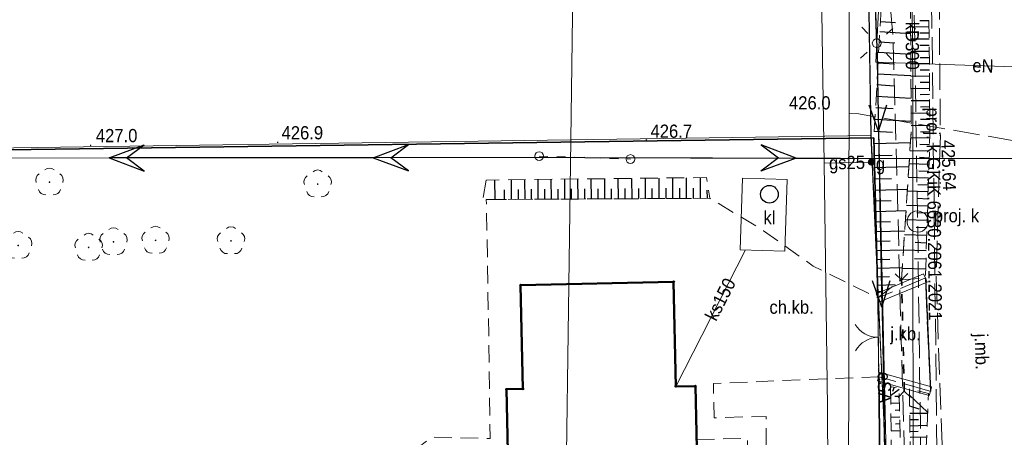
# Model space of a CAD drawing. Header units: metres. Extents: x 7417884 to 7418420, y 5565806 to 5566270.
# Tile 36 of 43: x 7418315 to 7418371, y 5566004 to 5566027. Entities that reach past the tile are written whole.
import ezdxf
from ezdxf.enums import TextEntityAlignment as Align

# ---------------------------------------------------------------- set-up
doc = ezdxf.new("R2010")
doc.units = ezdxf.units.M
for name, pattern in [('1.0_0.5', [1.5, 1, -0.5]), ('1.5_0.5', [2, 1.5, -0.5]), ('219-500', [0]), ('egkk-500', [0]), ('otkz_500', [1, 0.5, -0.5]), ('otob_500', [0]), ('suep_nn_500', [0]), ('suep_wn_500', [0]), ('supp_500', [1, 0.5, -0.5])]:
    doc.linetypes.add(name, pattern=pattern)
for name, color, linetype in [('000 Inne (niezydentyfikowane)', 7, 'Continuous'), ('203-punkt graniczny', 7, 'Continuous'), ('217-kontur klasyfikacyjny', 7, 'Continuous'), ('218-kontur użytku gruntowego', 7, 'Continuous'), ('219-działka ewidencyjna', 7, 'Continuous'), ('312-budynek ewidencyjny', 7, 'Continuous'), ('brama', 7, 'Continuous'), ('chodnik', 7, 'Continuous'), ('chodnik-Atr17', 7, 'Continuous'), ('drzewo liściaste', 7, 'Continuous'), ('jezdnia', 7, 'Continuous'), ('jezdnia-Atr17', 7, 'Continuous'), ('komora podziemna', 7, 'Continuous'), ('komora podziemna - ob. projektowany', 7, 'Continuous'), ('komora podziemna - ob. projektowany-Atr17', 7, 'Continuous'), ('krawężnik', 7, 'Continuous'), ('latarnia', 7, 'Continuous'), ('ogrodzenie trwałe', 7, 'Continuous'), ('osadnik  szambo', 7, 'Continuous'), ('osadnik  szambo-Atr17', 7, 'Continuous'), ('pikieta naturalna', 7, 'Continuous'), ('pikieta naturalna-Atr2', 7, 'Continuous'), ('pikieta sztuczna', 7, 'Continuous'), ('pikieta sztuczna-Atr2', 7, 'Continuous'), ('przepust', 7, 'Continuous'), ('przewód elektroenergetyczny niskiego napięcia', 7, 'Continuous'), ('przewód elektroenergetyczny podziemny', 7, 'Continuous'), ('przewód elektroenergetyczny podziemny-Atr1', 7, 'Continuous'), ('przewód elektroenergetyczny wysokiego napięcia', 7, 'Continuous'), ('przewód gazowy', 7, 'Continuous'), ('przewód gazowy-Atr1', 7, 'Continuous'), ('przewód kanalizacyjny', 7, 'Continuous'), ('przewód kanalizacyjny - ob. projektowany', 7, 'Continuous'), ('przewód kanalizacyjny - ob. projektowany-Atr1', 7, 'Continuous'), ('przewód kanalizacyjny-Atr1', 7, 'Continuous'), ('przewód specjalny - ob. projektowany', 7, 'Continuous'), ('przewód wodociągowy', 7, 'Continuous'), ('przewód wodociągowy - ob. projektowany', 7, 'Continuous'), ('Punkt budynku', 7, 'Continuous'), ('skarpa nieumocniona', 7, 'Continuous'), ('słup przewodów napowietrznych', 7, 'Continuous'), ('zasuwa lub zawór', 7, 'Continuous'), ('zasuwa lub zawór-Atr17', 7, 'Continuous'), ('ściana oporowa (linia)', 7, 'Continuous')]:
    doc.layers.add(name, color=color, linetype=linetype)
doc.styles.get("Standard").update_dxf_attribs({"font": 'arial.ttf'})
doc.linetypes.add('902-500', pattern='A,3.75,0,[1,ksztalty.shx,S=0.5,R=0,X=0,Y=0],3.75', length=7.5)
doc.linetypes.add('otdn_500', pattern='A,5,0,[21,ksztalty.shx,S=0.5,R=0,X=-1,Y=0]', length=5)

# ---------------------------------------------------------------- blocks, each defined once
blk = doc.blocks.new('PUNKTBUD')
at = {"color": 0}
blk.add_circle((0, 0), 0.045, dxfattribs=at)
blk = doc.blocks.new('203')
at = {"linetype": 'Continuous', "lineweight": 0}
h = blk.add_hatch(color=0, dxfattribs=at)
edge = h.paths.add_edge_path()
edge.add_arc((0, 0), 0.045, 0, 360)
blk = doc.blocks.new('SUEP3')
at = {"color": 0, "linetype": 'Continuous'}
for p, q in [((12.003, 0), (10.003, 0.75)), ((10.003, 0.75), (11.003, 0)), ((27.003, 0), (25.003, 0.75)), ((25.003, 0.75), (26.003, 0)), ((0, 0), (12.003, 0)), ((12.003, 0), (10.003, -0.75)), ((11.003, 0), (10.003, -0.75)), ((12.003, 0), (27.003, 0)), ((27.003, 0), (25.003, -0.75)), ((26.003, 0), (25.003, -0.75))]:
    blk.add_line(p, q, dxfattribs=at)
blk = doc.blocks.new('IB05')
at = {"color": 0, "linetype": 'Continuous', "lineweight": 13}
for q in [(0.354, 0.354), (0.354, -0.354)]:
    blk.add_line((0, 0), q, dxfattribs=at)
blk = doc.blocks.new('SUKM')
at = {"color": 0, "linetype": 'Continuous'}
blk.add_circle((0, 0), 0.5, dxfattribs=at)
blk = doc.blocks.new('SUEP1')
at = {"color": 0, "linetype": 'Continuous'}
for p, q in [((0, 0), (5, 0)), ((5, 0), (3.5, 0.5)), ((5, 0), (3.5, -0.5)), ((5, 0), (15, 0)), ((15, 0), (13.5, 0.5)), ((15, 0), (13.5, -0.5))]:
    blk.add_line(p, q, dxfattribs=at)
blk = doc.blocks.new('PW01')
at = {"linetype": 'Continuous', "lineweight": 13}
h = blk.add_hatch(color=0, dxfattribs=at)
edge = h.paths.add_edge_path()
edge.add_arc((0, 0), 0.045, 0, 360)
blk = doc.blocks.new('US15')
at = {"color": 0, "linetype": 'Continuous', "lineweight": 13}
blk.add_circle((0, 0), 0.25, dxfattribs=at)
blk = doc.blocks.new('OK02')
at = {"color": 0, "linetype": 'Continuous', "lineweight": 0}
for centre, start, end in [((-1.5, 0), 0, 60), ((1.5, 0), 120, 180)]:
    blk.add_arc(centre, 1.5, start, end, dxfattribs=at)
blk = doc.blocks.new('OP021')
at = {"linetype": 'Continuous', "lineweight": 13}
h = blk.add_hatch(color=0, dxfattribs=at)
edge = h.paths.add_edge_path()
edge.add_arc((0, 0), 0.05, 0, 360)
at = {"color": 0, "linetype": 'Continuous', "lineweight": 13}
for centre, start, end in [((0, 0.4), 49.272, 130.728), ((-0.38, 0.124), 121.308, 202.548), ((0.38, 0.124), 337.452, 58.692), ((-0.235, -0.324), 193.221, 274.871), ((0.235, -0.324), 265.129, 346.779)]:
    blk.add_arc(centre, 0.4, start, end, dxfattribs=at)
blk = doc.blocks.new('US25')
at = {"linetype": 'Continuous', "lineweight": 0}
h = blk.add_hatch(color=0, dxfattribs=at)
edge = h.paths.add_edge_path()
edge.add_arc((0, 0), 0.2, 0, 360)
blk = doc.blocks.new('SM01')
at = {"color": 0, "linetype": 'Continuous', "lineweight": 13}
for p, q in [((-0.53, 0.531), (-0.883, 0.884)), ((0.531, 0.531), (0.884, 0.884)), ((-0.53, -0.53), (-0.883, -0.883)), ((0.531, -0.53), (0.884, -0.883))]:
    blk.add_line(p, q, dxfattribs=at)
blk.add_circle((0, 0), 0.25, dxfattribs=at)
blk = doc.blocks.new('SM05')
at = {"color": 0, "linetype": 'Continuous', "lineweight": 13}
blk.add_circle((0, 0), 0.25, dxfattribs=at)

msp = doc.modelspace()

# ---------------------------------------------------------------- linework, layer by layer
at = {"layer": '000 Inne (niezydentyfikowane)', "color": 7, "linetype": 'Continuous', "lineweight": 25, "flags": 128}
for points in [[(7418363.73, 5566027.13), (7418364.58, 5566027.08)], [(7418366.48, 5566027.18), (7418365.96, 5566027.18)], [(7418363.69, 5566026.56), (7418365.44, 5566026.46)], [(7418366.49, 5566026.83), (7418365.44, 5566026.82)], [(7418366.49, 5566026.48), (7418365.97, 5566026.48)], [(7418363.66, 5566025.98), (7418364.55, 5566025.93)], [(7418366.49, 5566026.13), (7418365.44, 5566026.13)], [(7418363.63, 5566025.39), (7418365.45, 5566025.29)], [(7418366.5, 5566025.43), (7418365.45, 5566025.43)], [(7418366.5, 5566025.78), (7418365.97, 5566025.78)], [(7418363.6, 5566024.79), (7418364.53, 5566024.74)], [(7418366.5, 5566025.08), (7418365.98, 5566025.08)], [(7418366.51, 5566024.73), (7418365.45, 5566024.73)], [(7418366.51, 5566024.38), (7418365.98, 5566024.38)], [(7418363.56, 5566024.17), (7418365.46, 5566024.07)], [(7418366.51, 5566024.03), (7418365.46, 5566024.02)], [(7418366.51, 5566023.68), (7418365.99, 5566023.68)], [(7418363.53, 5566023.55), (7418364.5, 5566023.49)], [(7418366.52, 5566023.33), (7418365.46, 5566023.32)], [(7418363.49, 5566022.9), (7418365.47, 5566022.79)], [(7418366.52, 5566022.63), (7418365.47, 5566022.62)], [(7418366.52, 5566022.98), (7418365.99, 5566022.97)], [(7418363.46, 5566022.25), (7418364.46, 5566022.19)], [(7418366.53, 5566022.28), (7418366, 5566022.27)], [(7418363.42, 5566021.58), (7418365.48, 5566021.47)], [(7418366.53, 5566021.92), (7418365.47, 5566021.91)], [(7418366.53, 5566021.57), (7418366, 5566021.57)], [(7418363.38, 5566020.9), (7418364.42, 5566020.84)], [(7418366.54, 5566021.22), (7418365.48, 5566021.21)], [(7418366.54, 5566020.86), (7418366, 5566020.85)], [(7418366.53, 5566020.5), (7418365.45, 5566020.53)], [(7418363.37, 5566020.21), (7418365.43, 5566020.26)], [(7418366.51, 5566019.76), (7418365.4, 5566019.79)], [(7418366.52, 5566020.13), (7418365.97, 5566020.15)], [(7418363.38, 5566019.52), (7418364.39, 5566019.54)], [(7418366.5, 5566019.38), (7418365.94, 5566019.4)], [(7418363.4, 5566018.85), (7418365.34, 5566018.89)], [(7418366.49, 5566019.01), (7418365.35, 5566019.04)], [(7418366.47, 5566018.62), (7418365.9, 5566018.64)], [(7418341.86, 5566017.02), (7418341.85, 5566018.14)], [(7418342.8, 5566017.03), (7418342.79, 5566018.15)], [(7418343.56, 5566017.03), (7418343.55, 5566018.15)], [(7418344.31, 5566017.04), (7418344.3, 5566018.16)], [(7418345.06, 5566017.04), (7418345.05, 5566018.17)], [(7418345.81, 5566017.04), (7418345.81, 5566018.18)], [(7418346.57, 5566017.05), (7418346.56, 5566018.19)], [(7418347.33, 5566017.05), (7418347.32, 5566018.2)], [(7418348.09, 5566017.06), (7418348.09, 5566018.21)], [(7418348.86, 5566017.06), (7418348.85, 5566018.21)], [(7418349.63, 5566017.07), (7418349.62, 5566018.22)], [(7418350.4, 5566017.07), (7418350.39, 5566018.23)], [(7418351.17, 5566017.07), (7418351.17, 5566018.24)], [(7418351.95, 5566017.08), (7418351.94, 5566018.25)], [(7418352.73, 5566017.08), (7418352.72, 5566018.26)], [(7418353.51, 5566017.09), (7418353.51, 5566018.27)], [(7418363.42, 5566018.19), (7418364.36, 5566018.22)], [(7418366.46, 5566018.24), (7418365.3, 5566018.27)], [(7418342.39, 5566017.03), (7418342.39, 5566017.58)], [(7418343.18, 5566017.03), (7418343.18, 5566017.59)], [(7418343.93, 5566017.03), (7418343.93, 5566017.6)], [(7418344.68, 5566017.04), (7418344.68, 5566017.6)], [(7418345.43, 5566017.04), (7418345.43, 5566017.61)], [(7418346.19, 5566017.05), (7418346.19, 5566017.62)], [(7418346.95, 5566017.05), (7418346.95, 5566017.62)], [(7418347.71, 5566017.06), (7418347.71, 5566017.63)], [(7418348.47, 5566017.06), (7418348.47, 5566017.63)], [(7418349.24, 5566017.06), (7418349.24, 5566017.64)], [(7418350.01, 5566017.07), (7418350.01, 5566017.65)], [(7418350.78, 5566017.07), (7418350.78, 5566017.65)], [(7418351.56, 5566017.08), (7418351.56, 5566017.66)], [(7418352.34, 5566017.08), (7418352.34, 5566017.67)], [(7418353.12, 5566017.08), (7418353.12, 5566017.67)], [(7418353.91, 5566017.09), (7418353.9, 5566017.55)], [(7418363.43, 5566017.56), (7418365.26, 5566017.6)], [(7418366.44, 5566017.45), (7418365.25, 5566017.49)], [(7418366.45, 5566017.84), (7418365.86, 5566017.86)], [(7418363.45, 5566016.94), (7418364.33, 5566016.96)], [(7418366.42, 5566017.05), (7418365.83, 5566017.07)], [(7418363.46, 5566016.34), (7418365.18, 5566016.39)], [(7418366.41, 5566016.64), (7418365.2, 5566016.68)], [(7418366.38, 5566015.82), (7418365.15, 5566015.86)], [(7418366.4, 5566016.24), (7418365.79, 5566016.26)], [(7418363.48, 5566015.76), (7418364.31, 5566015.78)], [(7418366.37, 5566015.41), (7418365.75, 5566015.43)], [(7418363.49, 5566015.2), (7418365.11, 5566015.24)], [(7418366.36, 5566014.98), (7418365.09, 5566015.02)], [(7418363.5, 5566014.66), (7418364.29, 5566014.68)], [(7418363.51, 5566014.13), (7418365.04, 5566014.16)], [(7418366.33, 5566014.11), (7418365.04, 5566014.15)], [(7418366.34, 5566014.55), (7418365.71, 5566014.57)], [(7418363.53, 5566013.61), (7418364.27, 5566013.63)], [(7418366.31, 5566013.64), (7418365.66, 5566013.66)], [(7418363.54, 5566013.12), (7418364.97, 5566013.15)], [(7418366.3, 5566013.06), (7418364.97, 5566013.1)], [(7418363.55, 5566012.63), (7418364.25, 5566012.65)], [(7418363.56, 5566012.16), (7418364.57, 5566012.19)], [(7418363.57, 5566011.79), (7418363.82, 5566011.8)], [(7418364.5, 5566006.35), (7418364.41, 5566006.11)], [(7418364.79, 5566006.22), (7418364.31, 5566005.87)], [(7418364.8, 5566005.83), (7418364.55, 5566005.82)], [(7418365.37, 5566005.91), (7418366.41, 5566004.94)], [(7418364.81, 5566005.44), (7418364.31, 5566005.43)], [(7418365.38, 5566005.3), (7418365.9, 5566005.12)], [(7418364.83, 5566004.66), (7418364.32, 5566004.64)], [(7418364.82, 5566005.05), (7418364.57, 5566005.04)], [(7418365.39, 5566004.88), (7418366.41, 5566004.89)], [(7418364.84, 5566004.27), (7418364.58, 5566004.26)], [(7418365.39, 5566004.52), (7418365.89, 5566004.52)], [(7418365.4, 5566004.17), (7418366.38, 5566004.19)], [(7418364.85, 5566003.88), (7418364.33, 5566003.86)], [(7418365.4, 5566003.84), (7418365.88, 5566003.85)], [(7418365.41, 5566003.52), (7418366.35, 5566003.53)]]:
    msp.add_lwpolyline(points, dxfattribs=at)
at = {"layer": '217-kontur klasyfikacyjny', "color": 92, "linetype": 'egkk-500', "lineweight": 18, "flags": 128}
for points in [[(7418363.2, 5566020.65), (7418362.41, 5566068.8)], [(7418363.93, 5566004.5), (7418363.2, 5566020.65)], [(7418364.46, 5565981.07), (7418363.93, 5566004.5)]]:
    msp.add_lwpolyline(points, dxfattribs=at)
at = {"layer": '218-kontur użytku gruntowego', "color": 3, "linetype": '1.0_0.5', "lineweight": 18, "ltscale": 2, "flags": 128}
for points in [[(7418362.41, 5566068.8), (7418363.2, 5566020.65)], [(7418363.2, 5566020.65), (7418362.41, 5566068.8)], [(7418363.2, 5566020.65), (7418363.93, 5566004.5)], [(7418363.93, 5566004.5), (7418363.2, 5566020.65)], [(7418363.93, 5566004.5), (7418364.46, 5565981.07)], [(7418364.46, 5565981.07), (7418363.93, 5566004.5)]]:
    msp.add_lwpolyline(points, dxfattribs=at)
at = {"layer": '219-działka ewidencyjna', "color": 7, "linetype": '219-500', "lineweight": 18, "flags": 128}
for points in [[(7418346.81, 5566068.43), (7418346.16, 5566020.41)], [(7418363.19, 5566020.65), (7418362.41, 5566068.8)], [(7418309.26, 5566019.88), (7418346.16, 5566020.41)], [(7418345.76, 5565991.59), (7418346.16, 5566020.41)], [(7418363.19, 5566020.65), (7418346.16, 5566020.41)], [(7418363.19, 5566020.65), (7418363.93, 5566004.5)], [(7418364.46, 5565981.07), (7418363.93, 5566004.5)]]:
    msp.add_lwpolyline(points, dxfattribs=at)
at = {"layer": '312-budynek ewidencyjny', "color": 7, "linetype": 'Continuous', "lineweight": 50, "flags": 128}
for points in [[(7418343.31, 5566012.16), (7418351.99, 5566012.35)], [(7418343.44, 5566006.26), (7418343.31, 5566012.16)], [(7418351.99, 5566012.35), (7418352.12, 5566006.4)], [(7418352.12, 5566006.4), (7418353.23, 5566006.42)], [(7418353.23, 5566006.42), (7418353.34, 5566001.12)], [(7418342.51, 5566006.24), (7418343.44, 5566006.26)], [(7418342.58, 5566002.68), (7418342.51, 5566006.24)]]:
    msp.add_lwpolyline(points, dxfattribs=at)
at = {"layer": 'brama', "color": 7, "linetype": 'otob_500', "lineweight": 18, "flags": 128}
msp.add_lwpolyline([(7418363.63, 5566006.95), (7418363.58, 5566011.43)], dxfattribs=at)
at = {"layer": 'chodnik', "color": 7, "linetype": '1.0_0.5', "lineweight": 18, "flags": 128}
msp.add_lwpolyline([(7418363.75, 5565999.7), (7418363.72, 5566000.64), (7418358.47, 5566000.71), (7418358.16, 5566001.5), (7418357.25, 5566002.26), (7418357.25, 5566004.7), (7418354.3, 5566004.62), (7418354.25, 5566006.57), (7418363.63, 5566006.95), (7418363.58, 5566011.43), (7418359.91, 5566013.24), (7418357.1, 5566015.25), (7418354.04, 5566017.09), (7418341.36, 5566017.02), (7418341.5, 5566009.36), (7418341.58, 5566003.44), (7418338.28, 5566003.51), (7418336.82, 5566002.43), (7418336.09, 5566000.78), (7418336.54, 5565997.94), (7418338.47, 5565996.35), (7418340.85, 5565996.42), (7418340.88, 5565991.9), (7418341.8, 5565992.83), (7418341.74, 5565997.27), (7418341.74, 5565997.79), (7418341.15, 5565999.09), (7418341.11, 5566000.82), (7418341.64, 5566002.21), (7418341.63, 5566002.65), (7418342.58, 5566002.68), (7418342.51, 5566006.24), (7418343.44, 5566006.26), (7418343.31, 5566012.16), (7418351.99, 5566012.35), (7418352.12, 5566006.4), (7418353.23, 5566006.42), (7418353.29, 5566003.39), (7418356.19, 5566003.45), (7418356.34, 5565996.78), (7418353.4, 5565996.72), (7418353.46, 5565993.87), (7418353.36, 5565991.94), (7418354.23, 5565992.4), (7418354.47, 5565993.27), (7418354.35, 5565995.67), (7418357.33, 5565995.83), (7418357.35, 5565998.11), (7418358.1, 5565998.74), (7418358.52, 5565999.65)], close=True, dxfattribs=at)
at = {"layer": 'jezdnia', "color": 7, "linetype": '1.5_0.5', "lineweight": 18}
msp.add_lwpolyline([(7418366.175, 5566106.08), (7418366.18, 5566105.87), (7418366.35, 5566092.8), (7418366.38, 5566081.7), (7418366.46, 5566077.07), (7418366.55, 5566066.32), (7418366.69, 5566056.08), (7418366.84, 5566046.61), (7418366.95, 5566037.27), (7418367.06, 5566028.75), (7418367.13, 5566020.67), (7418366.89, 5566012.58), (7418367.34, 5565999.8), (7418367.52, 5565985.04), (7418367.55, 5565979.75), (7418367.63, 5565974.82), (7418367.64, 5565971.32), (7418367.65, 5565967.23)], dxfattribs=at)
at = {"layer": 'jezdnia', "color": 7, "linetype": '1.5_0.5', "lineweight": 18, "flags": 128}
msp.add_lwpolyline([(7418363.58, 5566011.43), (7418363.63, 5566006.95), (7418366.57, 5566006.13), (7418366.28, 5566012.56)], close=True, dxfattribs=at)
at = {"layer": 'komora podziemna', "color": 34, "linetype": 'Continuous', "lineweight": 18, "flags": 128}
msp.add_lwpolyline([(7418355.91, 5566018.24), (7418358.44, 5566018.16), (7418358.3, 5566014.09), (7418355.77, 5566014.17)], close=True, dxfattribs=at)
at = {"layer": 'komora podziemna - ob. projektowany', "color": 34, "linetype": 'Continuous', "lineweight": 18, "flags": 128}
msp.add_lwpolyline([(7418366.44, 5566015.74), (7418366.42, 5566015.61), (7418366.38, 5566015.5), (7418366.31, 5566015.39), (7418366.22, 5566015.3), (7418366.11, 5566015.23), (7418366, 5566015.19), (7418365.87, 5566015.17), (7418365.75, 5566015.18), (7418365.63, 5566015.21), (7418365.51, 5566015.27), (7418365.42, 5566015.34), (7418365.34, 5566015.44), (7418365.28, 5566015.55), (7418365.25, 5566015.68), (7418365.24, 5566015.8), (7418365.26, 5566015.93), (7418365.3, 5566016.04), (7418365.37, 5566016.15), (7418365.46, 5566016.24), (7418365.57, 5566016.31), (7418365.68, 5566016.35), (7418365.81, 5566016.37), (7418365.93, 5566016.36), (7418366.05, 5566016.33), (7418366.17, 5566016.27), (7418366.26, 5566016.2), (7418366.34, 5566016.1), (7418366.4, 5566015.99), (7418366.43, 5566015.86)], close=True, dxfattribs=at)
at = {"layer": 'krawężnik', "color": 7, "linetype": 'Continuous', "lineweight": 25, "flags": 128}
msp.add_lwpolyline([(7418366.28, 5566012.56), (7418366.57, 5566006.13)], dxfattribs=at)
at = {"layer": 'ogrodzenie trwałe', "color": 7, "linetype": '902-500', "lineweight": 35, "flags": 128}
for points in [[(7418308.68, 5566019.76), (7418363.36, 5566020.52)], [(7418363.58, 5566011.43), (7418363.36, 5566020.52)], [(7418363.72, 5566000.64), (7418363.63, 5566006.95)]]:
    msp.add_lwpolyline(points, dxfattribs=at)
at = {"layer": 'przepust', "color": 7, "linetype": 'otkz_500', "lineweight": 35, "flags": 128}
msp.add_lwpolyline([(7418365.08, 5566006.14), (7418364.93, 5566012.46)], dxfattribs=at)
at = {"layer": 'przewód elektroenergetyczny niskiego napięcia', "color": 1, "linetype": 'suep_nn_500', "lineweight": 18, "flags": 128}
for points in [[(7418362.22, 5566065.05), (7418363.52, 5566025.9)], [(7418363.52, 5566025.9), (7418365.08, 5565947.47)]]:
    msp.add_lwpolyline(points, dxfattribs=at)
at = {"layer": 'przewód elektroenergetyczny podziemny', "color": 1, "linetype": 'Continuous', "lineweight": 18, "flags": 128}
for points in [[(7418343.77, 5566079.9), (7418352.5, 5566079.73), (7418357.18, 5566079.8), (7418357.97, 5566080.36), (7418362.91, 5566081.27), (7418363.85, 5566079.85), (7418363.9, 5566075.77), (7418364.54, 5566067.65), (7418364.21, 5566066.41), (7418363.83, 5566065.47), (7418363.61, 5566064.8), (7418363.84, 5566055.59), (7418364.22, 5566054.46), (7418364.37, 5566053.49), (7418364.3, 5566050.26), (7418364.08, 5566045.29), (7418364.12, 5566040.08), (7418363.95, 5566033.93), (7418363.52, 5566025.9), (7418364.41, 5565986.46)], [(7418374.81, 5566021.28), (7418373.67, 5566021.45), (7418373.58, 5566024.48), (7418363.46, 5566024.82), (7418363.52, 5566025.9)]]:
    msp.add_lwpolyline(points, dxfattribs=at)
at = {"layer": 'przewód elektroenergetyczny wysokiego napięcia', "color": 1, "linetype": 'suep_wn_500', "lineweight": 18}
for points in [[(7418303.958, 5566019.364), (7418346.95, 5566019.41)], [(7418404.967, 5566019.266), (7418346.95, 5566019.41)], [(7418346.95, 5566019.41), (7418404.967, 5566019.266)]]:
    msp.add_lwpolyline(points, dxfattribs=at)
at = {"layer": 'przewód gazowy', "color": 52, "linetype": 'Continuous', "lineweight": 18}
msp.add_lwpolyline([(7418359.432, 5566106.08), (7418359.74, 5566085.69), (7418359.45, 5566068.8), (7418360.08, 5566050.22), (7418360.45, 5566025.06), (7418360.53, 5566019.09), (7418360.73, 5566005.24), (7418360.83, 5565983.25), (7418361.11, 5565968.76), (7418361.24, 5565943.79)], dxfattribs=at)
at = {"layer": 'przewód gazowy', "color": 52, "linetype": 'Continuous', "lineweight": 18, "flags": 128}
msp.add_lwpolyline([(7418363.21, 5566019.15), (7418360.53, 5566019.09)], dxfattribs=at)
at = {"layer": 'przewód kanalizacyjny', "color": 34, "linetype": 'Continuous', "lineweight": 18, "flags": 128}
for points in [[(7418365.81, 5565973.83), (7418365.59, 5565993.01), (7418365.56, 5566023.61), (7418365.39, 5566042.86), (7418365.25, 5566068.76), (7418336.86, 5566087.69)], [(7418356.08, 5566014.16), (7418352.12, 5566006.4)]]:
    msp.add_lwpolyline(points, dxfattribs=at)
at = {"layer": 'przewód kanalizacyjny - ob. projektowany', "color": 34, "linetype": '1.5_0.5', "lineweight": 18, "flags": 128}
for points in [[(7417938.49, 5566154.3), (7417940.79, 5566135.1), (7417954.21, 5566125.24), (7417976.72, 5566117.21), (7418004.69, 5566107.8), (7418024.97, 5566102.41), (7418051.36, 5566095.5), (7418081.3, 5566086.04), (7418102.03, 5566080.17), (7418129.81, 5566072.19), (7418144.33, 5566068.67), (7418174.6, 5566067.82), (7418231.82, 5566069.17), (7418283.29, 5566070.61), (7418333.33, 5566071.63), (7418365.14, 5566072.17), (7418365.2, 5566054.91), (7418365.84, 5566015.77), (7418366.17, 5565991.85), (7418366.39, 5565965.09), (7418366.68, 5565946.59), (7418359.92, 5565946.62)], [(7418368.41, 5565908.76), (7418368.18, 5565921.84), (7418367.75, 5565943.06), (7418367.44, 5565950.81), (7418367.26, 5565968.23), (7418367.1, 5565988.68), (7418366.63, 5566028.84), (7418366.45, 5566068.07), (7418356.6, 5566070.9), (7418309.2, 5566070.05), (7418276.31, 5566069.04), (7418237.27, 5566067.98), (7418193.37, 5566066.99), (7418147.98, 5566065.89), (7418090.67, 5566081.76), (7418066.29, 5566088.62), (7418028.57, 5566099.91), (7417992.73, 5566109.31), (7417958.86, 5566120.82), (7417943.69, 5566125.74), (7417936.39, 5566141.2)]]:
    msp.add_lwpolyline(points, dxfattribs=at)
at = {"layer": 'przewód specjalny - ob. projektowany', "color": 7, "linetype": '1.5_0.5', "lineweight": 18, "flags": 128}
msp.add_lwpolyline([(7418365.2, 5565998.4), (7418364.45, 5566026.21), (7418363.43, 5566037.47), (7418363.19, 5566065.87)], dxfattribs=at)
at = {"layer": 'przewód wodociągowy', "color": 5, "linetype": 'Continuous', "lineweight": 18, "flags": 128}
msp.add_lwpolyline([(7418363.6, 5565967.63), (7418361.89, 5565981.28), (7418362.02, 5566073.78), (7418362.03, 5566078.94), (7418361.89, 5566086.7)], dxfattribs=at)
at = {"layer": 'przewód wodociągowy - ob. projektowany', "color": 5, "linetype": '1.5_0.5', "lineweight": 18, "flags": 128}
msp.add_lwpolyline([(7418361.95, 5566021.9), (7418362.5, 5566021.89), (7418374.54, 5566019.8), (7418392.17, 5566019.71), (7418392.16, 5566014.28)], dxfattribs=at)
at = {"layer": 'skarpa nieumocniona', "color": 7, "linetype": '1.0_0.5', "lineweight": 18, "flags": 128}
for points in [[(7418365.12, 5566066.03), (7418363.77, 5566065.31), (7418363.76, 5566055.27), (7418364.01, 5566046.53), (7418364.28, 5566037.14), (7418363.36, 5566020.52), (7418363.58, 5566011.43), (7418364.93, 5566012.46), (7418365.48, 5566021.01), (7418365.37, 5566036.96), (7418365.23, 5566046.52), (7418365.15, 5566055.56)], [(7418365.12, 5566066.03), (7418363.77, 5566065.31), (7418363.76, 5566055.27), (7418364.01, 5566046.53), (7418364.28, 5566037.14), (7418363.36, 5566020.52), (7418363.58, 5566011.43), (7418364.93, 5566012.46), (7418365.48, 5566021.01), (7418365.37, 5566036.96), (7418365.23, 5566046.52), (7418365.15, 5566055.56)], [(7418364.93, 5566012.46), (7418366.28, 5566012.56), (7418366.54, 5566020.72), (7418366.4, 5566037.03), (7418366.25, 5566046.46), (7418366.09, 5566055.69), (7418366.04, 5566065.44), (7418365.12, 5566066.03), (7418365.15, 5566055.56), (7418365.23, 5566046.52), (7418365.37, 5566036.96), (7418365.48, 5566021.01)], [(7418364.93, 5566012.46), (7418366.28, 5566012.56), (7418366.54, 5566020.72), (7418366.4, 5566037.03), (7418366.25, 5566046.46), (7418366.09, 5566055.69), (7418366.04, 5566065.44), (7418365.12, 5566066.03), (7418365.15, 5566055.56), (7418365.23, 5566046.52), (7418365.37, 5566036.96), (7418365.48, 5566021.01)], [(7418341.35, 5566018.13), (7418341.15, 5566017), (7418341.36, 5566017.02), (7418354.04, 5566017.09), (7418353.86, 5566018.27)], [(7418341.35, 5566018.13), (7418341.15, 5566017), (7418341.36, 5566017.02), (7418354.04, 5566017.09), (7418353.86, 5566018.27)], [(7418364.3, 5566006.37), (7418364.37, 5566001.33), (7418364.9, 5566001.66), (7418364.79, 5566006.32)], [(7418364.3, 5566006.37), (7418364.37, 5566001.33), (7418364.9, 5566001.66), (7418364.79, 5566006.32)], [(7418366.25, 5566001.13), (7418366.46, 5566005.99), (7418365.37, 5566006.28), (7418365.43, 5566001.65)], [(7418366.25, 5566001.13), (7418366.46, 5566005.99), (7418365.37, 5566006.28), (7418365.43, 5566001.65)]]:
    msp.add_lwpolyline(points, close=True, dxfattribs=at)
at = {"layer": 'słup przewodów napowietrznych', "color": 7, "linetype": 'supp_500', "lineweight": 18, "flags": 128}
msp.add_lwpolyline([(7418344.36, 5566019.49), (7418349.54, 5566019.32)], dxfattribs=at)
at = {"layer": 'ściana oporowa (linia)', "color": 0, "lineweight": 18}
for p, q in [((7418363.483, 5566011.661), (7418366.183, 5566012.791)), ((7418366.183, 5566012.791), (7418366.28, 5566012.56)), ((7418363.483, 5566011.661), (7418363.58, 5566011.43)), ((7418363.697, 5566007.191), (7418363.63, 5566006.95)), ((7418363.697, 5566007.191), (7418366.637, 5566006.371)), ((7418366.637, 5566006.371), (7418366.57, 5566006.13))]:
    msp.add_line(p, q, dxfattribs=at)
at = {"layer": 'ściana oporowa (linia)', "color": 0, "linetype": 'otdn_500', "lineweight": 18}
for p, q in [((7418366.377, 5566012.329), (7418366.28, 5566012.56)), ((7418363.677, 5566011.199), (7418366.377, 5566012.329)), ((7418363.677, 5566011.199), (7418363.58, 5566011.43)), ((7418363.563, 5566006.709), (7418363.63, 5566006.95)), ((7418363.563, 5566006.709), (7418366.503, 5566005.889)), ((7418366.503, 5566005.889), (7418366.57, 5566006.13))]:
    msp.add_line(p, q, dxfattribs=at)

# ---------------------------------------------------------------- block references
at = {"layer": '203-punkt graniczny', "color": 7, "linetype": 'Continuous', "lineweight": 18}
for p in [(7418346.16, 5566020.41), (7418363.19, 5566020.65), (7418363.93, 5566004.5)]:
    msp.add_blockref('203', p, dxfattribs=at)
at = {"layer": 'brama', "color": 7, "linetype": 'Continuous', "lineweight": 18, "rotation": 90.639}
msp.add_blockref('OK02', (7418363.605, 5566009.19), dxfattribs=at)
at = {"layer": 'drzewo liściaste', "color": 94, "linetype": 'Continuous', "lineweight": 18}
for p in [(7418316.57, 5566018.01), (7418331.79, 5566017.9), (7418320.2, 5566014.62), (7418322.59, 5566014.7), (7418326.87, 5566014.67), (7418314.79, 5566014.41), (7418318.79, 5566014.3)]:
    msp.add_blockref('OP021', p, dxfattribs=at)
at = {"layer": 'latarnia', "color": 7, "linetype": 'Continuous', "lineweight": 18, "rotation": 357.708}
msp.add_blockref('SM01', (7418363.52, 5566025.9), dxfattribs=at)
at = {"layer": 'osadnik  szambo', "color": 34, "linetype": 'Continuous', "lineweight": 18, "rotation": 90}
msp.add_blockref('SUKM', (7418357.43, 5566017.32), dxfattribs=at)
at = {"layer": 'pikieta naturalna', "color": 7, "linetype": 'Continuous', "lineweight": 13}
for p in [(7418329.52, 5566020.27), (7418350.45, 5566020.41), (7418363.19, 5566020.65), (7418318.9, 5566020.1)]:
    msp.add_blockref('PW01', p, dxfattribs=at)
at = {"layer": 'pikieta sztuczna', "color": 7, "linetype": 'Continuous', "lineweight": 13}
msp.add_blockref('PW01', (7418367.13, 5566020.67), dxfattribs=at)
at = {"layer": 'przepust', "color": 7, "linetype": 'Continuous', "lineweight": 35}
for p, rotation in [((7418364.93, 5566012.46), 91.36000000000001), ((7418365.08, 5566006.14), 271.36)]:
    msp.add_blockref('IB05', p, dxfattribs=dict(at, rotation=rotation))
at = {"layer": 'przewód elektroenergetyczny niskiego napięcia', "color": 1, "linetype": 'Continuous', "lineweight": 18}
for rotation in [91.90200000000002, 271.139]:
    msp.add_blockref('SUEP1', (7418363.52, 5566025.9), dxfattribs=dict(at, rotation=rotation))
at = {"layer": 'przewód elektroenergetyczny wysokiego napięcia', "color": 1, "linetype": 'Continuous', "lineweight": 18}
for rotation in [180.062, 359.858]:
    msp.add_blockref('SUEP3', (7418346.95, 5566019.41), dxfattribs=dict(at, rotation=rotation))
at = {"layer": 'Punkt budynku', "color": 5, "linetype": 'Continuous', "lineweight": 18}
for p in [(7418343.31, 5566012.16), (7418351.99, 5566012.35), (7418352.12, 5566006.4), (7418353.23, 5566006.42), (7418342.51, 5566006.24), (7418343.44, 5566006.26)]:
    msp.add_blockref('PUNKTBUD', p, dxfattribs=at)
at = {"layer": 'słup przewodów napowietrznych', "color": 7, "linetype": 'Continuous', "lineweight": 18}
for name, p in [('US15', (7418363.52, 5566025.9)), ('SM05', (7418344.36, 5566019.49)), ('SM05', (7418349.54, 5566019.32))]:
    msp.add_blockref(name, p, dxfattribs=at)
at = {"layer": 'zasuwa lub zawór', "color": 52, "linetype": 'Continuous', "lineweight": 18, "rotation": 274.751}
msp.add_blockref('US25', (7418363.21, 5566019.15), dxfattribs=at)

# ---------------------------------------------------------------- texts
at = {"layer": 'chodnik-Atr17', "color": 7, "width": 0.9}
msp.add_text('ch.kb.', height=0.75, dxfattribs=at).set_placement((7418357.43, 5566010.53))
at = {"layer": 'jezdnia-Atr17', "color": 7, "width": 0.9}
msp.add_text('j.kb.', height=0.75, dxfattribs=at).set_placement((7418364.29, 5566009.02))
msp.add_text('j.mb.', height=0.75, rotation=272.017, dxfattribs=at).set_placement((7418369.07, 5566009.39))
at = {"layer": 'komora podziemna - ob. projektowany-Atr17', "color": 7, "width": 0.9}
msp.add_text('proj. k', height=0.75, dxfattribs=at).set_placement((7418366.76, 5566015.73))
at = {"layer": 'osadnik  szambo-Atr17', "color": 34, "width": 0.9}
msp.add_text('kl', height=0.75, dxfattribs=at).set_placement((7418357.09, 5566015.62))
at = {"layer": 'pikieta naturalna-Atr2', "color": 7, "width": 0.9}
for s, p in [('426.0', (7418358.54, 5566022.14)), ('427.0', (7418319.2, 5566020.28)), ('426.9', (7418329.74, 5566020.44)), ('426.7', (7418350.68, 5566020.53))]:
    msp.add_text(s, height=0.75, dxfattribs=at).set_placement(p)
at = {"layer": 'pikieta sztuczna-Atr2', "color": 7, "width": 0.9}
msp.add_text('425.64', height=0.75, rotation=271.983, dxfattribs=at).set_placement((7418367.93, 5566020.42), align=Align.TOP_LEFT)
at = {"layer": 'przewód elektroenergetyczny podziemny-Atr1', "color": 1, "width": 0.9}
msp.add_text('eN', height=0.75, rotation=-1.924, dxfattribs=at).set_placement((7418368.95, 5566024.64), align=Align.MIDDLE_LEFT)
msp.add_text('eSA', height=0.75, rotation=-88.707, dxfattribs=at).set_placement((7418363.96, 5566006.33), align=Align.MIDDLE_CENTER)
at = {"layer": 'przewód gazowy-Atr1', "color": 40, "width": 0.9}
msp.add_text('gs25', height=0.75, rotation=1.195, dxfattribs=at).set_placement((7418360.81, 5566019.1), align=Align.MIDDLE_LEFT)
at = {"layer": 'przewód kanalizacyjny - ob. projektowany-Atr1', "color": 34, "width": 0.9}
msp.add_text('proj. k GKiK.6630.2061.2021', height=0.75, rotation=270.67, dxfattribs=at).set_placement((7418366.71, 5566022.25), align=Align.MIDDLE_LEFT)
at = {"layer": 'przewód kanalizacyjny-Atr1', "color": 34, "width": 0.9}
for s, rotation, p in [('kD300', 270.446, (7418365.53, 5566027.12)), ('ks150', 62.915, (7418354.07, 5566010.23))]:
    msp.add_text(s, height=0.75, rotation=rotation, dxfattribs=at).set_placement(p, align=Align.MIDDLE_LEFT)
at = {"layer": 'zasuwa lub zawór-Atr17', "color": 52, "width": 0.9}
msp.add_text('g', height=0.75, dxfattribs=at).set_placement((7418363.47, 5566018.68))

doc.saveas('drawing.dxf')
